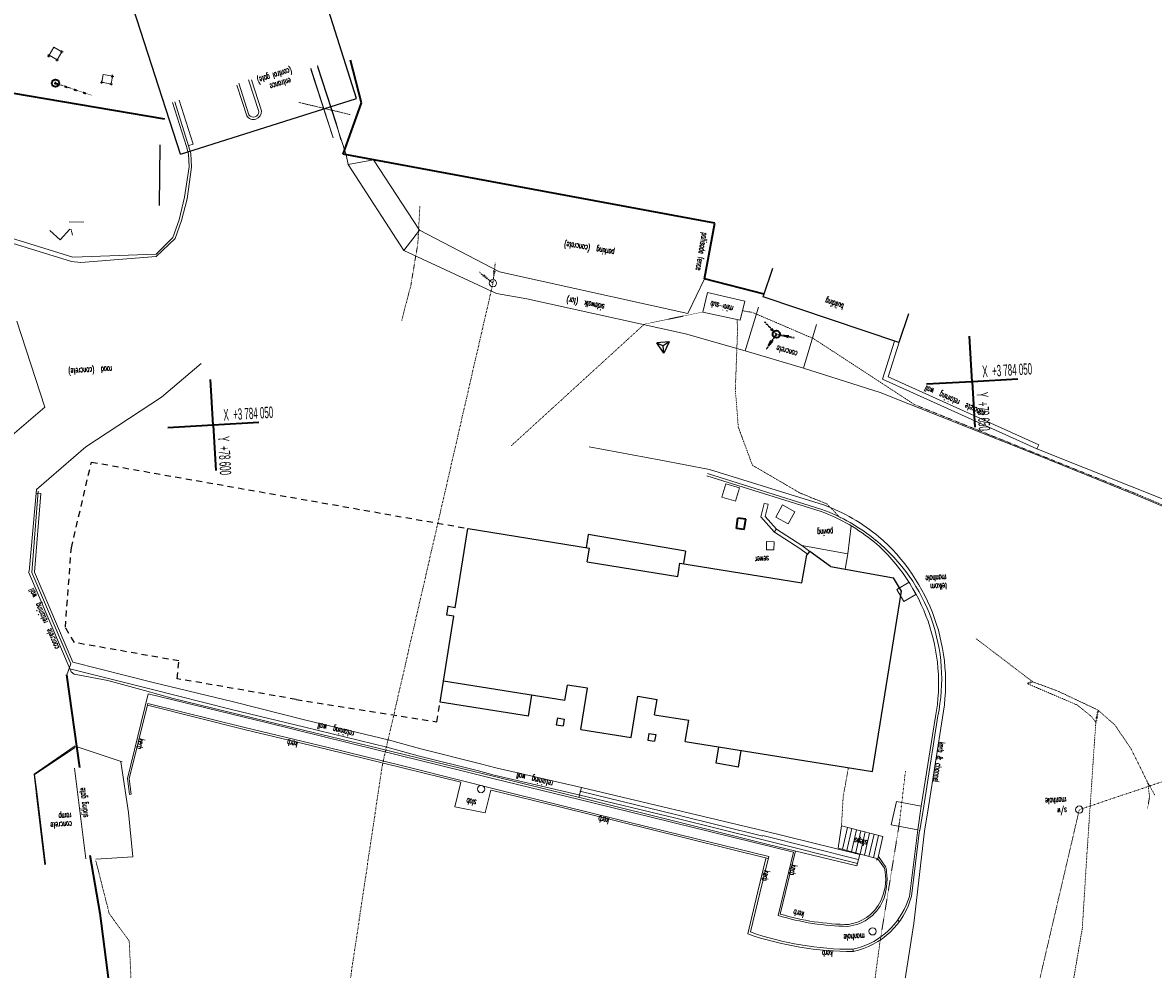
# Model space of a CAD drawing. Header units: millimetres. Extents: x -738537 to 1850049, y -250217 to 604013.
# Tile 76 of 204: x -568329 to -493948, y 34784 to 97076. Entities that reach past the tile are written whole.
import ezdxf

# ---------------------------------------------------------------- set-up
doc = ezdxf.new("R2010")
doc.units = ezdxf.units.MM
doc.header["$MEASUREMENT"] = 0
for name, pattern in [('DOT', [0.25, 0, -0.25]), ('Double Dashed', [285, 130, -60, 35, -60]), ('Long Dashed', [700, 400, -300]), ('small dashed', [180, 100, -80])]:
    doc.linetypes.add(name, pattern=pattern)
for name, color, linetype, lineweight in [('BENCH MARK_Pen_No__2', 1, 'Continuous', 25), ('BUILDING_Pen_No__15', 7, 'Continuous', 20), ('BUILDING_Pen_No__2', 1, 'Continuous', 25), ('ELECTRICAL LINE_Pen_No__1', 214, 'Continuous', 35), ('ELECTRICAL LINE_Pen_No__15', 7, 'Continuous', 20), ('GRID_Pen_No__1', 214, 'Continuous', 35), ('GRID_Pen_No__3', 30, 'Continuous', 15), ('GRID_Pen_No__6', 7, 'Continuous', 5), ('NORTH_Pen_No__3', 30, 'Continuous', 15), ('PALLISADE FENCE_Pen_No__1', 214, 'Continuous', 35), ('ROAD_Pen_No__8', 255, 'Continuous', 0), ('SEWER LINE_Pen_No__1', 214, 'Continuous', 35), ('SEWER LINE_Pen_No__15', 7, 'Continuous', 20), ('SPLITPOLE FENCE_Pen_No__2', 1, 'Continuous', 25), ('STORMWATER LINE_Pen_No__16', 8, 'Continuous', 20), ('STORMWATER LINE_Pen_No__3', 30, 'Continuous', 15), ('Text_Pen_No__15', 7, 'Continuous', 20), ('Text_Pen_No__16', 8, 'Continuous', 20), ('TOPO_Pen_No__1', 214, 'Continuous', 35), ('TOPO_Pen_No__15', 7, 'Continuous', 20), ('TOPO_Pen_No__16', 8, 'Continuous', 20), ('TOPO_Pen_No__2', 1, 'Continuous', 25), ('UNKNOWN LINE_Pen_No__5', 4, 'Continuous', 5)]:
    doc.layers.add(name, color=color, linetype=linetype, lineweight=lineweight)
for name, color, linetype, lineweight, true_color in [('BUILDING_Pen_No__11', 7, 'Continuous', 20, 0x009401), ('ELECTRICAL LINE_Pen_No__33', 7, 'Continuous', 0, 0xffaffa), ('ROAD_Pen_No__7', 7, 'Continuous', 5, 0x9f07ff), ('TELKOM LINE_Pen_No__30', 7, 'Continuous', 13, 0x21e600), ('TELKOM LINE_Pen_No__7', 7, 'Continuous', 5, 0x9f07ff), ('TOPO_Pen_No__11', 7, 'Continuous', 20, 0x009401), ('TOPO_Pen_No__33', 7, 'Continuous', 0, 0xffaffa), ('TOPO_Pen_No__7', 7, 'Continuous', 5, 0x9f07ff)]:
    doc.layers.add(name, color=color, linetype=linetype, lineweight=lineweight, true_color=true_color)
doc.styles.add('GENERATED_STYLE_2', font='arial.ttf')
doc.styles.add('GENERATED_STYLE_8', font='txt.shx')

msp = doc.modelspace()

# ---------------------------------------------------------------- linework, layer by layer
at = {"layer": 'BENCH MARK_Pen_No__2', "color": 1, "linetype": 'Continuous', "lineweight": 25}
for p, q in [((-526160.7, 75329.8), (-526610.9, 76015.6)), ((-525791.8, 76062.4), (-526610.8, 76015.5)), ((-525791.8, 76062.4), (-526160.7, 75329.8))]:
    msp.add_line(p, q, dxfattribs=at)
at = {"layer": 'BUILDING_Pen_No__11', "color": 94, "linetype": 'Continuous', "lineweight": 20, "true_color": 0x009401}
msp.add_line((-519611.6, 79033.4), (-519551.4, 79207.1), dxfattribs=at)
at = {"layer": 'BUILDING_Pen_No__15', "color": 7, "linetype": 'Continuous', "lineweight": 20}
for p, q in [((-547895.9, 89505), (-549364.9, 93998.4)), ((-547696.5, 90397.8), (-548923.6, 94163.9)), ((-547392.1, 89453.7), (-547696.5, 90397.8)), ((-547039.7, 88372.1), (-546923.9, 87747.7)), ((-524720.8, 76597.6), (-535169.6, 78904.6)), ((-519924.3, 78362.3), (-520791.1, 75490.2)), ((-516969, 74336.6), (-516102.2, 77208.7)), ((-520791.1, 75490.2), (-524720.8, 76597.6)), ((-516969, 74336.6), (-520791.1, 75490.2)), ((-511929.1, 72731.9), (-516969, 74336.6)), ((-501721, 68678.3), (-511929.1, 72731.9)), ((-510023.1, 60250.4), (-510829.8, 59787.6)), ((-509567, 59455.1), (-510023.1, 60250.4)), ((-510373.7, 58992.4), (-510829.8, 59787.6)), ((-510371.6, 58988.4), (-509567, 59455.1)), ((-514465.4, 44230.5), (-514682.1, 42765.7)), ((-511740.7, 43525), (-514465.4, 44230.5)), ((-512077.2, 42053.3), (-511740.7, 43525)), ((-514682.1, 42765.7), (-512077.2, 42053.3))]:
    msp.add_line(p, q, dxfattribs=at)
at = {"layer": 'BUILDING_Pen_No__2', "color": 1, "linetype": 'Continuous', "lineweight": 25}
for p, q in [((-546360.8, 92086.9), (-550694.9, 105691.6)), ((-557950.8, 88429), (-562300.3, 101952.6)), ((-557950.8, 88429), (-546360.8, 92086.9)), ((-559308.1, 89042.4), (-559339.7, 85044.1)), ((-519611.6, 79033.4), (-518973.5, 80928.8)), ((-510685.4, 76028.3), (-519611.6, 79033.4)), ((-510047.3, 77923.8), (-510683.3, 76028.4)), ((-539878.8, 58579.7), (-539045.1, 63793.4)), ((-539022.6, 63789.8), (-531050.4, 62491.6)), ((-531116.9, 63390.7), (-531255.4, 62525)), ((-524724.4, 62304), (-531116.9, 63390.7)), ((-531192.4, 61602.9), (-531050.3, 62491.6)), ((-524724.4, 62304), (-524855.8, 61482.9)), ((-517082.8, 60217.1), (-516733.1, 62054.1)), ((-516560.9, 62274), (-516733.1, 62054.1)), ((-515180.8, 61287.5), (-516552.2, 62285.1)), ((-531192.4, 61602.9), (-525230.9, 60632.1)), ((-525230.9, 60632.1), (-525088.8, 61520.8)), ((-525088.8, 61520.8), (-517082.8, 60217.1)), ((-515180.8, 61287.5), (-511052.1, 60552.1)), ((-510520.3, 59661), (-511052.1, 60552.1)), ((-512426.1, 47802.8), (-510520.3, 59661)), ((-540871.5, 52371.8), (-539967.2, 58026.7)), ((-540421.5, 58099.4), (-540333, 58652.3)), ((-539967.2, 58026.7), (-540421.5, 58099.4)), ((-540333, 58652.3), (-540382.9, 58649.5)), ((-539878.8, 58579.7), (-540333, 58652.3)), ((-532652.1, 52475.2), (-540650.4, 53754.2)), ((-535045.5, 51440.2), (-534824.5, 52822.6)), ((-532652.1, 52475.2), (-532489.4, 53492.3)), ((-531166.2, 53280.7), (-532489.4, 53492.3)), ((-531600.5, 50565.2), (-531166.2, 53280.7)), ((-535045.5, 51440.2), (-540871.5, 52371.8)), ((-528302.4, 50037.8), (-527868.1, 52753.3)), ((-527868.1, 52753.3), (-526594.3, 52549.6)), ((-526757, 51532.5), (-526594.3, 52549.6)), ((-533154.8, 51324.2), (-533225.8, 50879.8)), ((-533154.8, 51324.2), (-532710.4, 51253.1)), ((-526757, 51532.5), (-524515.4, 51174.1)), ((-533225.8, 50879.8), (-532781.5, 50808.8)), ((-532710.4, 51253.1), (-532781.5, 50808.8)), ((-524738.1, 49781.6), (-524513.9, 51183.7)), ((-531600.5, 50565.2), (-528302.4, 50037.8)), ((-527126.8, 50306.8), (-527197.9, 49862.5)), ((-527197.9, 49862.5), (-526753.5, 49791.4)), ((-527126.8, 50306.8), (-526682.5, 50235.8)), ((-526682.5, 50235.8), (-526753.5, 49791.4)), ((-524738.1, 49781.6), (-512426.1, 47802.8)), ((-522704, 48346.7), (-522532.5, 49418.9)), ((-521247.5, 48099.4), (-521073.8, 49185.7)), ((-521247.5, 48099.4), (-522704, 48346.7))]:
    msp.add_line(p, q, dxfattribs=at)
at = {"layer": 'ELECTRICAL LINE_Pen_No__1', "color": 18, "linetype": 'DOT', "lineweight": 18, "true_color": 0x000000}
for p, q in [((-550172.3, 91828.8), (-546760.7, 91022.3)), ((-550172.3, 91828.8), (-546760.7, 91022.3)), ((-521447.1, 72948.6), (-521300.4, 76863.4)), ((-517194.5, 66127.4), (-520330.3, 67959.3)), ((-515419.4, 65406.6), (-517194.5, 66127.4)), ((-514529.1, 64479.9), (-515419.4, 65406.6)), ((-505624.9, 56555.5), (-501886, 53704.4)), ((-505624.9, 56555.5), (-501886, 53704.4)), ((-498964.1, 52178.8), (-502239.7, 53584)), ((-498964.1, 52178.8), (-502239.7, 53584)), ((-500238.6, 53097.5), (-501886, 53704.4)), ((-500238.6, 53097.5), (-501886, 53704.4)), ((-497592.9, 51846.6), (-500238.6, 53097.5)), ((-497592.9, 51846.6), (-500238.6, 53097.5)), ((-498008.7, 51412.1), (-498964.1, 52178.8)), ((-498008.7, 51412.1), (-498964.1, 52178.8)), ((-497736.3, 51027.1), (-498008.7, 51412.1)), ((-497736.3, 51027.1), (-498008.7, 51412.1)), ((-496485.2, 50868.3), (-497592.9, 51846.6)), ((-496485.2, 50868.3), (-497592.9, 51846.6)), ((-498305.4, 42590.8), (-497736.3, 51027.1)), ((-498305.4, 42590.8), (-497736.3, 51027.1)), ((-495424.2, 49306.3), (-496485.2, 50868.3)), ((-495424.2, 49306.3), (-496485.2, 50868.3)), ((-494314.5, 47066), (-495424.2, 49306.3)), ((-494314.5, 47066), (-495424.2, 49306.3)), ((-510643.9, 44489.2), (-510259.1, 47829.6)), ((-510643.9, 44489.2), (-510259.1, 47829.6)), ((-493846, 46231.4), (-494314.5, 47066)), ((-494202, 46151), (-494314.5, 47066)), ((-493846, 46231.4), (-494314.5, 47066)), ((-494202, 46151), (-494314.5, 47066)), ((-494336, 45342), (-494202, 46151)), ((-494336, 45342), (-494202, 46151)), ((-511927.3, 36633.1), (-510643.9, 44489.2)), ((-511927.3, 36633.1), (-510643.9, 44489.2)), ((-498305.4, 42590.8), (-498624.2, 37484.3)), ((-498305.4, 42590.8), (-498624.2, 37484.3)), ((-498624.2, 37484.3), (-499614.8, 31688.2)), ((-498624.2, 37484.3), (-499614.8, 31688.2)), ((-513265.6, 26760.5), (-511927.3, 36633.1)), ((-513265.6, 26760.5), (-511927.3, 36633.1))]:
    msp.add_line(p, q, dxfattribs=at)
at = {"layer": 'ELECTRICAL LINE_Pen_No__33', "color": 211, "linetype": 'Continuous', "lineweight": 0, "true_color": 0xffaffa}
for p, q in [((-523591, 78034.5), (-523283.6, 79314.1)), ((-523591, 78034.5), (-523283.6, 79314.1)), ((-523283.6, 79314.1), (-520817, 78744.1)), ((-523283.6, 79314.1), (-520817, 78744.1)), ((-520817, 78744.1), (-521126.2, 77494.4)), ((-520817, 78744.1), (-521126.2, 77494.4)), ((-521126.2, 77494.4), (-523591, 78034.5)), ((-521126.2, 77494.4), (-523591, 78034.5))]:
    msp.add_line(p, q, dxfattribs=at)
at = {"layer": 'ELECTRICAL LINE_Pen_No__33', "color": 211, "linetype": 'DOT', "lineweight": 0, "true_color": 0xffaffa}
for p, q in [((-520303.8, 78002.2), (-520971.1, 78121)), ((-520303.8, 78002.2), (-520971.1, 78121)), ((-527431.6, 77233.8), (-523591, 78034.5)), ((-527431.6, 77233.8), (-523591, 78034.5)), ((-516372.2, 76314), (-520303.8, 78002.2)), ((-516372.2, 76314), (-520303.8, 78002.2)), ((-527431.6, 77233.8), (-536188.8, 69230.6)), ((-527431.6, 77233.8), (-536188.8, 69230.6)), ((-521447.1, 72948.6), (-521300.4, 76863.4)), ((-509639.7, 71931.3), (-516351, 76315.2)), ((-509639.7, 71931.3), (-516351, 76315.2)), ((-521255.5, 70475.5), (-521447.1, 72948.6)), ((-521255.5, 70475.5), (-521447.1, 72948.6)), ((-509639.7, 71931.3), (-495132.8, 66097.3)), ((-509639.7, 71931.3), (-495132.8, 66097.3)), ((-520324.3, 67959.6), (-521255.5, 70475.5)), ((-520324.3, 67959.6), (-521255.5, 70475.5)), ((-517194.5, 66127.4), (-520330.3, 67959.3)), ((-515419.4, 65406.6), (-517194.5, 66127.4)), ((-514529.1, 64479.9), (-515419.4, 65406.6))]:
    msp.add_line(p, q, dxfattribs=at)
at = {"layer": 'GRID_Pen_No__1', "color": 214, "linetype": 'Continuous', "lineweight": 35}
for p, q in [((-505870.2, 73449.1), (-506041.6, 76444.2)), ((-505870.2, 73449.1), (-506041.6, 76444.2)), ((-555788.6, 70593.3), (-555959.9, 73588.4)), ((-555788.6, 70593.3), (-555959.9, 73588.4)), ((-505870.2, 73449.1), (-508865.3, 73277.8)), ((-505870.2, 73449.1), (-508865.3, 73277.8)), ((-502875.1, 73620.5), (-505870.2, 73449.1)), ((-502875.1, 73620.5), (-505870.2, 73449.1)), ((-505870.2, 73449.1), (-505698.9, 70454)), ((-505870.2, 73449.1), (-505698.9, 70454)), ((-552793.5, 70764.7), (-555788.6, 70593.3)), ((-552793.5, 70764.7), (-555788.6, 70593.3)), ((-555788.6, 70593.3), (-558783.7, 70422)), ((-555788.6, 70593.3), (-558783.7, 70422)), ((-555788.6, 70593.3), (-555617.2, 67598.2)), ((-555788.6, 70593.3), (-555617.2, 67598.2))]:
    msp.add_line(p, q, dxfattribs=at)
at = {"layer": 'GRID_Pen_No__3', "color": 30, "linetype": 'Continuous', "lineweight": 15}
msp.add_line((-564172.5, 42057.9), (-564924.5, 48024.7), dxfattribs=at)
at = {"layer": 'NORTH_Pen_No__3', "color": 30, "linetype": 'Continuous', "lineweight": 15}
for centre in [(-538172.3, 46650.4), (-512415.4, 37286.2)]:
    msp.add_circle(centre, 239.4, dxfattribs=at)
at = {"layer": 'PALLISADE FENCE_Pen_No__1', "color": 18, "linetype": 'Continuous', "lineweight": 35, "true_color": 0x000000}
for p, q in [((-546034.2, 91805.1), (-546770.8, 94616)), ((-569066.2, 92460.7), (-559004.7, 90742.5)), ((-547252.8, 88420), (-546034.2, 91805.1)), ((-522804.1, 83889), (-547252.8, 88420)), ((-523475.9, 80224.6), (-522804.1, 83889)), ((-519551.4, 79207.1), (-523475.9, 80224.6)), ((-564556.8, 48075.8), (-565426.1, 54166.1)), ((-563915.5, 42293), (-563256.9, 38484.4)), ((-563256.9, 38484.4), (-562564.2, 33205.3))]:
    msp.add_line(p, q, dxfattribs=at)
at = {"layer": 'ROAD_Pen_No__7', "color": 18, "linetype": 'Continuous', "lineweight": 5, "true_color": 0x000000}
for p, q in [((-547895.9, 89505), (-549369.9, 94085.2)), ((-547701.5, 90484.7), (-548928.6, 94250.7)), ((-553440.9, 91010.8), (-554110.5, 93085.9)), ((-552781.7, 91218.7), (-553462.4, 93313.3)), ((-552624.3, 91267.8), (-553282.2, 93313.6)), ((-553587.8, 90952.3), (-554243.4, 92958.1)), ((-557558.3, 88922.2), (-558465, 91815.1)), ((-557410.3, 88960.7), (-558317, 91853.6)), ((-558023.8, 91980.6), (-557120.2, 89070.8)), ((-547387.1, 89366.9), (-547701.5, 90484.7)), ((-547392.1, 89453.7), (-547039.7, 88372.1)), ((-557558.3, 88922.2), (-557410, 88429.8)), ((-557261.4, 88458.4), (-557410.3, 88960.7)), ((-557120.2, 89070.8), (-557404.9, 88982.1)), ((-557371.4, 87580.7), (-557410, 88429.8)), ((-557210, 87559.9), (-557261.4, 88458.4)), ((-546923.9, 87747.7), (-547039.7, 88372.1)), ((-545248.1, 88043.8), (-546923.9, 87747.7)), ((-542219.6, 83429.3), (-545248.3, 88048.5)), ((-557678.2, 85589.9), (-557371.4, 87580.7)), ((-557210, 87559.9), (-557511.2, 85472.3)), ((-546923.9, 87747.7), (-543244.7, 82088.6)), ((-557678.2, 85589.9), (-558023.5, 84097.7)), ((-557511.2, 85472.3), (-557870.9, 84056.4)), ((-558438.2, 82942.2), (-558023.5, 84097.7)), ((-557870.9, 84056.4), (-558304.4, 82879.7)), ((-543244.7, 82088.6), (-542219.6, 83429.3)), ((-536963.7, 80675), (-542219.6, 83429.3)), ((-565118.1, 81348), (-569591.5, 82734.8)), ((-569419.2, 82995.1), (-565035.4, 81653.3)), ((-558438.2, 82942.2), (-559546.9, 81837)), ((-558304.4, 82879.7), (-559538.9, 81697.3)), ((-559546.9, 81837), (-565035.4, 81653.3)), ((-537153.3, 79261.9), (-543244.7, 82088.6)), ((-564504.5, 81303), (-565118.1, 81348)), ((-559538.9, 81697.3), (-564504.5, 81303)), ((-536963.7, 80675), (-524577.7, 77948)), ((-524577.7, 77948), (-523475.9, 80224.6)), ((-535169.6, 78904.6), (-537153.3, 79261.9)), ((-566874.6, 71782.1), (-568719.9, 77425.9)), ((-556591.8, 74654.1), (-559199.7, 72441.5)), ((-559199.7, 72441.5), (-564170.5, 69162.3)), ((-571018.4, 68229.6), (-566874.6, 71782.1)), ((-526348.5, 68281), (-531068.9, 69174.6)), ((-564170.5, 69162.3), (-567425.3, 66351.8)), ((-495127.8, 66010.5), (-501721, 68678.3)), ((-501610.6, 69025.2), (-487106.1, 63234.1)), ((-523138.5, 67673.4), (-526348.5, 68281)), ((-523324.8, 67252.1), (-515798.6, 64908.1)), ((-515756.7, 65050.7), (-523283.4, 67404.7)), ((-523138.5, 67673.4), (-515653.4, 65347.1)), ((-567907.9, 60955.4), (-567425.3, 66351.8)), ((-567310.2, 66253.7), (-567723.8, 60896.8)), ((-567546.1, 60918.2), (-567129.8, 66088.2)), ((-567129.8, 66088.2), (-567446.4, 66116.5)), ((-487439.9, 62764.3), (-495127.8, 66010.5)), ((-565136.8, 54362.9), (-567937.3, 60943.7)), ((-567723.8, 60896.8), (-565163.3, 54883.8)), ((-565025.8, 54995.8), (-567546.1, 60918.2)), ((-565223.4, 54566.4), (-559954.1, 53237.1)), ((-564927.5, 54204.6), (-565136.8, 54362.9)), ((-565025.8, 54995.8), (-559829.5, 53684.9)), ((-562730.7, 53799.4), (-564927.5, 54204.6)), ((-560308.4, 53126.7), (-562730.7, 53799.4)), ((-554466.1, 52379.1), (-559829.5, 53684.9)), ((-561435.8, 47337.5), (-560065.9, 52909.7)), ((-558435.4, 52602.8), (-560308.4, 53126.7)), ((-560065.9, 52909.7), (-552315.5, 51029.8)), ((-559954.1, 53237.1), (-554587.9, 51881.4)), ((-561308.9, 47330.1), (-560090.1, 52287.8)), ((-553749.2, 50577.8), (-560120.3, 52166.5)), ((-553718.9, 50699.1), (-560090.1, 52287.8)), ((-552300.1, 51110.8), (-558435.4, 52602.8)), ((-554466.1, 52379.1), (-549709.8, 51178.8)), ((-549764, 50725), (-554587.9, 51881.4)), ((-509221.2, 45532.1), (-508275.7, 51415.7)), ((-508128.2, 51464.2), (-509050.9, 45531.9)), ((-508737.4, 45479.7), (-507821.9, 51361.6)), ((-548315.7, 49395.6), (-553718.9, 50699.1)), ((-552315.5, 51029.8), (-544940, 49218.1)), ((-544936.3, 49328.5), (-552300.1, 51110.8)), ((-544379.5, 49400.4), (-549764, 50725)), ((-549709.8, 51178.8), (-544276.6, 49877)), ((-548345, 49274), (-553748.3, 50577.6)), ((-542140, 49298.1), (-544276.6, 49877)), ((-543255.7, 48022.8), (-548345.5, 49274.2)), ((-543225.9, 48144.2), (-548315.7, 49395.6)), ((-544940, 49218.1), (-539422.9, 47850.9)), ((-539380.4, 47983.6), (-544936.3, 49328.5)), ((-542303.4, 48828), (-544379.5, 49400.4)), ((-538217.2, 48310.6), (-542140, 49298.1)), ((-542303.4, 48828), (-538351.3, 47852.2)), ((-539506.8, 47095.5), (-543255.9, 48022.9)), ((-539476.8, 47216.8), (-543225.9, 48144.2)), ((-539422.9, 47850.9), (-537400.8, 47345.6)), ((-539380.4, 47983.6), (-537369.4, 47497.7)), ((-538351.3, 47852.2), (-537302.9, 47561.6)), ((-537210, 48037.6), (-538217.2, 48310.6)), ((-531567.7, 46757.8), (-537210, 48037.6)), ((-561180.2, 46305.7), (-561308.9, 47330.1)), ((-537484, 46699.8), (-539476.8, 47216.8)), ((-537400.8, 47345.6), (-530909.8, 45763.8)), ((-537369.4, 47497.7), (-530876.7, 45885.9)), ((-537302.9, 47561.6), (-531730.5, 46277.7)), ((-561304.2, 46290.1), (-561180.2, 46305.7)), ((-532840.7, 45433.4), (-537513.8, 46578.4)), ((-532811, 45554.8), (-537484, 46699.8)), ((-525352.3, 44739.5), (-531730.5, 46277.7)), ((-525304.9, 44962.6), (-531683.8, 46510.8)), ((-519574.8, 43898.1), (-531567.7, 46757.8)), ((-527069.9, 44000.8), (-532841.1, 45433.5)), ((-527039.7, 44122.1), (-532811, 45554.8)), ((-517625.9, 42497.4), (-530909.8, 45763.8)), ((-525156.6, 44470.3), (-530876.7, 45885.9)), ((-509451.6, 43956.4), (-509221.2, 45532.1)), ((-509309.5, 43924.5), (-509050.9, 45531.9)), ((-508737.4, 45479.7), (-508996.6, 43882.3)), ((-525352.3, 44739.5), (-519693.1, 43340.5)), ((-525304.9, 44962.6), (-519645.2, 43553.5)), ((-519277.4, 42082.7), (-527069.6, 44000.7)), ((-519247.5, 42204.1), (-527039.7, 44122.1)), ((-519374.8, 43028.1), (-525156.6, 44470.3)), ((-513265.2, 42335.9), (-519574.8, 43898.1)), ((-514394.2, 42687), (-514065, 44126.8)), ((-514104.6, 42607.8), (-513774.5, 44051.6)), ((-513815, 42528.6), (-513483.9, 43976.3)), ((-513539.4, 42387.7), (-513193.4, 43901.1)), ((-509992.4, 39578.4), (-509451.6, 43956.4)), ((-509858.3, 39603.5), (-509322.6, 43940.5)), ((-519693.1, 43340.5), (-513421.8, 41746)), ((-513357.4, 42020.2), (-519646.9, 43583.5)), ((-513235.7, 42370.2), (-512902.8, 43825.9)), ((-512946.1, 42291), (-512612.3, 43750.7)), ((-512656.4, 42211.8), (-512321.7, 43675.4)), ((-512366.8, 42132.5), (-512031.2, 43600.2)), ((-508996.6, 43882.3), (-509701, 37812.1)), ((-513443.8, 41604.6), (-519374.8, 43028.1)), ((-518625.4, 38333.3), (-517625.9, 42497.4)), ((-518496.2, 38424.6), (-517499.3, 42578)), ((-519993, 39827.6), (-519440.9, 42082.8)), ((-519840.9, 39796.2), (-519247.5, 42204.1)), ((-513443.8, 41604.6), (-513265.2, 42335.9)), ((-512077.2, 42053.3), (-512154.2, 41979.2)), ((-512077.2, 42053.3), (-511641.8, 41447.2)), ((-512040, 42215.9), (-511540.3, 41520.1)), ((-519993, 39827.6), (-520629.2, 37116.8)), ((-520456.3, 37246.9), (-519840.9, 39796.2)), ((-510220, 39004.4), (-509992.4, 39578.4)), ((-510657.5, 37897.6), (-510765.3, 38031.7)), ((-510340, 33749), (-509701, 37812.1)), ((-513681.9, 35961.7), (-513720.4, 36109.8))]:
    msp.add_line(p, q, dxfattribs=at)
for centre, radius, start, end in [((-553141.9, 91219.6), 519.9, 210.949245, 5.316482), ((-553147, 91227.7), 365.4, 216.434436, 358.588623), ((-520077.9, 53417.3), 12261.8, 50.617491, 69.573984), ((-520077.9, 53417.3), 12411.8, 50.617491, 69.573984), ((-520077.9, 53417.3), 12726.8, 50.617491, 69.573984), ((-520349.2, 53641.3), 12733.1, 349.686411, 49.139295), ((-520390.3, 53615), 12312.6, 349.710678, 48.909785), ((-519621.1, 53900.1), 11748.1, 348.033593, 50.919384), ((-514840, 40710.4), 3282, 337.887945, 12.973711), ((-515486.9, 40730.3), 4021.7, 342.081823, 10.504561), ((-514351.8, 40455.9), 2858.6, 276.124853, 340.314975), ((-514396, 40504), 2793, 278.002396, 338.382267), ((-514728.7, 40892.9), 5038.2, 281.904249, 345.170994), ((-514728.7, 40892.9), 4888.2, 281.904249, 337.274249), ((-513835.2, 53884.6), 16272.4, 252.879744, 269.254755), ((-513835.2, 53884.6), 16147.4, 253.222325, 269.499749), ((-513798, 56168.9), 20059.3, 250.614034, 270.221839), ((-513721.1, 57195.7), 21233.9, 251.014527, 270.106194)]:
    msp.add_arc(centre, radius, start, end, dxfattribs=at)
at = {"layer": 'ROAD_Pen_No__8', "color": 255, "linetype": 'Continuous', "lineweight": 0}
msp.add_line((-561304.2, 46290.1), (-561435.8, 47337.5), dxfattribs=at)
at = {"layer": 'SEWER LINE_Pen_No__1', "color": 214, "linetype": 'DOT', "lineweight": 35}
for p, q in [((-566166.5, 93090.3), (-563783.9, 92296)), ((-518749.4, 76568.6), (-519510.1, 77375)), ((-518749.4, 76568.6), (-519510.1, 77375)), ((-518749.4, 76568.6), (-519396.2, 75603.4)), ((-518749.4, 76568.6), (-519396.2, 75603.4)), ((-518749.4, 76568.6), (-517572.5, 76350.9)), ((-518749.4, 76568.6), (-517572.5, 76350.9))]:
    msp.add_line(p, q, dxfattribs=at)
at = {"layer": 'SEWER LINE_Pen_No__1', "color": 214, "linetype": 'Continuous', "lineweight": 35}
for p, q in [((-518969.3, 76801.7), (-519111.2, 76908.4)), ((-518969.3, 76801.7), (-519111.2, 76908.4)), ((-519067.5, 76949.5), (-518969.3, 76801.7)), ((-519067.5, 76949.5), (-518969.3, 76801.7)), ((-519240.6, 75835.6), (-519095.6, 76159.7)), ((-519240.6, 75835.6), (-519095.6, 76159.7)), ((-518995.9, 76092.9), (-519240.6, 75835.6)), ((-518995.9, 76092.9), (-519240.6, 75835.6)), ((-517956, 76360.8), (-518289.2, 76483.5)), ((-518289.2, 76483.5), (-517934.2, 76478.8)), ((-517956, 76360.8), (-518289.2, 76483.5)), ((-518289.2, 76483.5), (-517934.2, 76478.8)), ((-521373.3, 63792.7), (-521272.4, 64479.6)), ((-521373.3, 63792.7), (-521272.4, 64479.6)), ((-520757.9, 64404), (-521272.8, 64474.7)), ((-520757.9, 64404), (-521272.8, 64474.7)), ((-520858.8, 63717.1), (-520757.9, 64404)), ((-520858.8, 63717.1), (-520757.9, 64404)), ((-520858.8, 63717.1), (-521373.3, 63792.7)), ((-520858.8, 63717.1), (-521373.3, 63792.7))]:
    msp.add_line(p, q, dxfattribs=at)
for centre in [(-566166.5, 93090.3), (-518749.4, 76568.6), (-518749.4, 76568.6)]:
    msp.add_circle(centre, 239.4, dxfattribs=at)
at = {"layer": 'SEWER LINE_Pen_No__15', "color": 7, "linetype": 'Continuous', "lineweight": 20}
msp.add_line((-519039.4, 76034.2), (-519049.3, 76207.8), dxfattribs=at)
msp.add_line((-519039.4, 76034.2), (-519049.3, 76207.8), dxfattribs=at)
at = {"layer": 'SPLITPOLE FENCE_Pen_No__2', "color": 1, "linetype": 'Continuous', "lineweight": 25}
for p, q in [((-565739, 95073), (-565748.9, 95246.6)), ((-566697.4, 94877.9), (-566523.7, 94887.9)), ((-566605.6, 94796.1), (-566615.5, 94969.7)), ((-566146.3, 94612), (-565972.7, 94621.9)), ((-566054.5, 94530.1), (-566064.4, 94703.7)), ((-565830.8, 95154.9), (-565657.2, 95164.8)), ((-566253.3, 93085.4), (-566079.6, 93095.3)), ((-566161.5, 93003.5), (-566171.4, 93177.1)), ((-563209.7, 93145.3), (-563036.1, 93155.2)), ((-563117.9, 93063.4), (-563127.9, 93237.1)), ((-562583.2, 93031.9), (-562409.6, 93041.8)), ((-562507.1, 93540.1), (-562333.5, 93550)), ((-562491.4, 92950), (-562501.4, 93123.7)), ((-562415.3, 93458.2), (-562425.3, 93631.8)), ((-526610.8, 76015.5), (-526187.8, 75802.5)), ((-525791.8, 76062.4), (-526187.8, 75802.5)), ((-526160.7, 75329.8), (-526187.8, 75802.5))]:
    msp.add_line(p, q, dxfattribs=at)
at = {"layer": 'STORMWATER LINE_Pen_No__16', "color": 8, "linetype": 'Double Dashed', "lineweight": 20}
for q in [(-537391.8, 79929.3), (-537391.8, 79929.3), (-556920.4, -33811.7), (-556920.4, -33811.7)]:
    msp.add_line((-544664.4, 48252.2), q, dxfattribs=at)
at = {"layer": 'STORMWATER LINE_Pen_No__16', "color": 8, "linetype": 'Continuous', "lineweight": 20}
msp.add_circle((-537391.8, 79929.3), 239.4, dxfattribs=at)
at = {"layer": 'STORMWATER LINE_Pen_No__3', "color": 30, "linetype": 'Continuous', "lineweight": 15}
for p, q in [((-566588.6, 94924.4), (-566273.1, 95467.3)), ((-566273.1, 95467.3), (-565744, 95159.8)), ((-566059.5, 94616.9), (-566588.6, 94924.4)), ((-566059.5, 94616.9), (-565744, 95159.8)), ((-563122.9, 93150.3), (-563031.4, 93656)), ((-563122.9, 93150.3), (-562496.4, 93036.9)), ((-563031.4, 93656), (-562404.9, 93542.6)), ((-562496.4, 93036.9), (-562420.3, 93545))]:
    msp.add_line(p, q, dxfattribs=at)
at = {"layer": 'STORMWATER LINE_Pen_No__3', "color": 30, "linetype": 'DOT', "lineweight": 15}
for q in [(-486162.8, 49545.7), (-486162.8, 49545.7), (-505469.1, 16793.7), (-505469.1, 16793.7)]:
    msp.add_line((-498820.7, 45295.8), q, dxfattribs=at)
at = {"layer": 'STORMWATER LINE_Pen_No__3', "color": 30, "linetype": 'Continuous', "lineweight": 15}
msp.add_circle((-498820.7, 45295.8), 239.4, dxfattribs=at)
msp.add_circle((-498820.7, 45295.8), 239.4, dxfattribs=at)
at = {"layer": 'TELKOM LINE_Pen_No__30', "color": 82, "linetype": 'small dashed', "lineweight": 13, "true_color": 0x21e600}
msp.add_line((-565037.2, 83085.5), (-565149.9, 83479.7), dxfattribs=at)
at = {"layer": 'TELKOM LINE_Pen_No__7', "color": 190, "linetype": 'DOT', "lineweight": 5, "true_color": 0x9f07ff}
msp.add_line((-565037.2, 83085.5), (-565149.9, 83479.7), dxfattribs=at)
at = {"layer": 'TELKOM LINE_Pen_No__7', "color": 190, "linetype": 'Continuous', "lineweight": 5, "true_color": 0x9f07ff}
for p, q in [((-518347.6, 65343.2), (-518772.3, 64537.7)), ((-518347.6, 65343.2), (-518772.3, 64537.7)), ((-517530.9, 64899.1), (-518347.6, 65343.2)), ((-517530.9, 64899.1), (-518347.6, 65343.2)), ((-517530.9, 64899.1), (-517965.6, 64099.7)), ((-517530.9, 64899.1), (-517965.6, 64099.7)), ((-517965.6, 64099.7), (-518782.3, 64543.8)), ((-517965.6, 64099.7), (-518782.3, 64543.8))]:
    msp.add_line(p, q, dxfattribs=at)
at = {"layer": 'Text_Pen_No__16', "color": 8, "linetype": 'Double Dashed', "lineweight": 20}
for p, q in [((-537757.2, 80225.2), (-538066.9, 80398.8)), ((-537991.4, 80492.1), (-537757.2, 80225.2)), ((-537336, 80411.8), (-537355.5, 80766.4)), ((-537236.2, 80752.6), (-537336, 80411.8))]:
    msp.add_line(p, q, dxfattribs=at)
at = {"layer": 'TOPO_Pen_No__1', "color": 214, "linetype": 'DOT', "lineweight": 35}
for p, q in [((-501886, 53704.4), (-502239.7, 53584)), ((-497592.9, 51846.6), (-497736.3, 51027.1))]:
    msp.add_line(p, q, dxfattribs=at)
at = {"layer": 'TOPO_Pen_No__11', "color": 94, "linetype": 'Continuous', "lineweight": 20, "true_color": 0x009401}
msp.add_line((-565163.3, 54883.8), (-565426.1, 54166.1), dxfattribs=at)
at = {"layer": 'TOPO_Pen_No__15', "color": 7, "linetype": 'Continuous', "lineweight": 20}
for p, q in [((-566537, 83390.3), (-565851, 82778.5)), ((-565851, 82778.5), (-565229.7, 83475.1)), ((-565267.7, 83963.8), (-564305.3, 83948.7)), ((-510967.9, 76123.4), (-511769.2, 73612.5)), ((-510673.3, 76059.9), (-511402.4, 73774.9)), ((-511402.1, 73775.9), (-501487.1, 69298.6)), ((-511769.2, 73612.5), (-501610.6, 69025.2)), ((-501487.1, 69298.6), (-501610.6, 69025.2)), ((-522073.1, 66732.7), (-522331.5, 65860.2)), ((-521166.2, 66464.1), (-522073.1, 66732.7)), ((-521426.6, 65587.8), (-521166.2, 66464.1)), ((-521424.7, 65591.5), (-522331.5, 65860.2)), ((-519775.2, 64560.4), (-519554.8, 65434.4)), ((-519554.8, 65434.4), (-519282.4, 65399.9)), ((-519487.3, 64577.6), (-519288.1, 65367.2)), ((-518897.2, 63568.9), (-519775.2, 64560.4)), ((-518747.1, 63747.8), (-519487.3, 64577.6)), ((-514047.3, 62133.6), (-513831.7, 63968.9)), ((-518872.1, 63554.7), (-518922, 63551.8)), ((-518747.1, 63747.8), (-518897.2, 63568.9)), ((-517207.9, 62478), (-518872.1, 63554.7)), ((-517082.9, 62671.1), (-518747.1, 63747.8)), ((-519404.4, 62397.8), (-519391.5, 62929.7)), ((-518900, 62917.7), (-519391.5, 62929.7)), ((-518919.6, 62385.7), (-518900, 62917.7)), ((-514047.3, 62133.6), (-517082.9, 62671.1)), ((-516552.2, 62285.1), (-517082.9, 62671.1)), ((-518912.9, 62385.9), (-519404.4, 62397.8)), ((-517207.9, 62478), (-516694.1, 62103.9)), ((-514047.3, 62133.6), (-514228.2, 61117.8)), ((-539908.3, 45479.4), (-539508.4, 47095.9)), ((-537901.8, 45073.3), (-537531.9, 46582.8)), ((-531567.7, 46757.8), (-531731.5, 46098)), ((-537901.8, 45073.3), (-539908.3, 45479.4)), ((-511193.3, 44287.5), (-510840.3, 45820.1)), ((-510840.3, 45820.1), (-509221.2, 45532.1)), ((-509451.6, 43956.4), (-511193.3, 44287.5))]:
    msp.add_line(p, q, dxfattribs=at)
at = {"layer": 'TOPO_Pen_No__15', "color": 7, "linetype": 'DOT', "lineweight": 20}
for p, q in [((-514354.1, 46136.9), (-514006.4, 48055.5)), ((-514465.4, 44230.5), (-514354.1, 46136.9))]:
    msp.add_line(p, q, dxfattribs=at)
at = {"layer": 'TOPO_Pen_No__16', "color": 8, "linetype": 'Double Dashed', "lineweight": 20}
for q in [(-537236.1, 81276.2), (-538300.5, 80665.1)]:
    msp.add_line((-537391.8, 79929.3), q, dxfattribs=at)
at = {"layer": 'TOPO_Pen_No__2', "color": 1, "linetype": 'Long Dashed', "lineweight": 25}
for p, q in [((-565122.5, 62517), (-563802.8, 68161.6)), ((-563802.8, 68161.6), (-539022.6, 63789.8)), ((-565515, 57296.1), (-565122.5, 62517)), ((-564926.5, 56288.1), (-565515, 57296.1)), ((-558046.2, 55079.1), (-564926.5, 56288.1)), ((-558169.6, 53910.1), (-558046.2, 55079.1)), ((-550338.9, 52545.1), (-558169.6, 53910.1)), ((-550338.9, 52545.1), (-541080.5, 51064.6)), ((-541080.5, 51064.6), (-540871.5, 52371.8))]:
    msp.add_line(p, q, dxfattribs=at)
at = {"layer": 'TOPO_Pen_No__33', "color": 211, "linetype": 'DOT', "lineweight": 0, "true_color": 0xffaffa}
for p, q in [((-521300.4, 76863.4), (-521328.8, 77538.8)), ((-495132.8, 66097.3), (-487300.8, 62750.2))]:
    msp.add_line(p, q, dxfattribs=at)
at = {"layer": 'TOPO_Pen_No__7', "color": 190, "linetype": 'Continuous', "lineweight": 5, "true_color": 0x9f07ff}
for p, q in [((-564877.9, 49486.7), (-567576.4, 47632.6)), ((-564862, 49383.5), (-567554.7, 47603.8)), ((-561773.4, 48445.4), (-564867, 49470.3)), ((-561860.2, 48440.4), (-561372.5, 45115.9)), ((-567439.1, 46458.5), (-567576.4, 47632.6)), ((-567389.2, 46461.4), (-567554.7, 47603.8)), ((-566864.9, 41673.5), (-567437.4, 46428.6)), ((-566816.7, 41706.3), (-567389.2, 46461.4)), ((-561372.5, 45115.9), (-561074.8, 42188.1)), ((-561074.8, 42188.1), (-563519.5, 42025.1))]:
    msp.add_line(p, q, dxfattribs=at)
at = {"layer": 'TOPO_Pen_No__7', "color": 190, "linetype": 'DOT', "lineweight": 5, "true_color": 0x9f07ff}
for p, q in [((-562630.8, 38450.1), (-563514.6, 41938.3)), ((-561316, 36652.2), (-562630.8, 38450.1)), ((-561112.6, 32343.8), (-561316, 36652.2))]:
    msp.add_line(p, q, dxfattribs=at)
at = {"layer": 'UNKNOWN LINE_Pen_No__5', "color": 4, "linetype": 'DOT', "lineweight": 5}
for p, q in [((-542330.2, 82561.6), (-542198.8, 84993)), ((-542330.2, 82561.6), (-542198.8, 84993)), ((-542792.1, 79780.6), (-542330.2, 82561.6)), ((-542792.1, 79780.6), (-542330.2, 82561.6)), ((-543391.8, 77482.6), (-542792.1, 79780.6)), ((-543391.8, 77482.6), (-542792.1, 79780.6))]:
    msp.add_line(p, q, dxfattribs=at)

# ---------------------------------------------------------------- texts
at = {"layer": 'ELECTRICAL LINE_Pen_No__15', "color": 7, "linetype": 'Continuous', "lineweight": 20, "insert": (-521557.8, 78420), "char_height": 400, "attachment_point": 7, "rotation": 167.274249, "style": 'GENERATED_STYLE_8'}
msp.add_mtext('\\A1;{\\W0.500000x;\\pql;\\Ftxt.shx;mini-sub}', dxfattribs=at)
msp.add_mtext('\\A1;{\\W0.500000x;\\pql;\\Ftxt.shx;mini-sub}', dxfattribs=at)
at = {"layer": 'GRID_Pen_No__6', "color": 7, "linetype": 'Continuous', "lineweight": 5, "char_height": 750, "attachment_point": 7, "style": 'GENERATED_STYLE_2'}
for s, insert, rotation in [('\\A1;{\\W0.500000x;\\pql;\\fArial|b0|i0|c0|p34;X  +3 784 050}', (-505177, 73733.4), 3.274249), ('\\A1;{\\W0.500000x;\\pql;\\fArial|b0|i0|c0|p34;Y  +78 650}', (-505584.6, 72742.1), 273.274249), ('\\A1;{\\W0.500000x;\\pql;\\fArial|b0|i0|c0|p34;X  +3 784 050}', (-555095.4, 70877.7), 3.274249), ('\\A1;{\\W0.500000x;\\pql;\\fArial|b0|i0|c0|p34;Y  +78 600}', (-555500.1, 69837.1), 273.274249)]:
    msp.add_mtext(s, dxfattribs=dict(at, insert=insert, rotation=rotation))
at = {"layer": 'Text_Pen_No__15', "color": 7, "linetype": 'Continuous', "lineweight": 20, "char_height": 400, "style": 'GENERATED_STYLE_8'}
for s, insert, attachment_point, rotation in [('\\A1;{\\W0.500000x;\\pql;\\Ftxt.shx;(control gate)}', (-550729.5, 94257.2), 7, 197.274249), ('\\A1;{\\W0.500000x;\\pql;\\Ftxt.shx;entrance}', (-550742.5, 93450.8), 7, 197.274249), ('\\A1;{\\W0.500000x;\\pql;\\Ftxt.shx;pallisade fence}', (-523756.7, 83317.6), 7, 260.274249), ('\\A1;{\\W0.500000x;\\pql;\\Ftxt.shx;parking  (concrete)}', (-529354.8, 82249.9), 7, 170.274249), ('\\A1;{\\W0.500000x;\\pql;\\Ftxt.shx;sidewalk  (tar)}', (-529994.6, 78655.4), 7, 168.274249), ('\\A1;{\\W0.500000x;\\pql;\\Ftxt.shx;building}', (-514238.6, 78680), 7, 161.274249), ('\\A1;{\\W0.500000x;\\pql;\\Ftxt.shx;concrete}', (-517328.4, 75429.2), 7, 163.274249), ('\\A1;{\\W0.500000x;\\pql;\\Ftxt.shx;road  (concrete)}', (-562462.2, 74600.1), 7, 183.274249), ('\\A1;{\\W0.500000x;\\pql;\\Ftxt.shx;concrete  retaining  wall}', (-504906.7, 71605.7), 7, 156.274249), ('\\A1;{\\W0.500000x;\\pql;\\Ftxt.shx;paving}', (-515028.2, 63898.9), 7, 183.274249), ('\\A1;{\\W0.500000x;\\pql;\\Ftxt.shx;sewer}', (-519246.6, 61984.1), 7, 183.274249), ('\\A1;{\\W0.500000x;\\pql;\\Ftxt.shx;manhole}', (-507571.5, 60758.9), 7, 183.274249), ('\\A1;{\\W0.500000x;\\pql;\\Ftxt.shx;telkom}', (-507541.3, 60201.3), 7, 183.274249), ('\\A1;{\\W0.500000x;\\pql;\\Ftxt.shx;concrete  retaining  wall}', (-565791.7, 56007.6), 7, 113.274249), ('\\A1;{\\W0.500000x;\\pql;\\Ftxt.shx;retaining  wall}', (-546460.1, 50565.6), 7, 166.274249), ('\\A1;{\\W0.500000x;\\pql;\\Ftxt.shx;kerb}', (-560651.7, 50013), 7, 254.274249), ('\\A1;{\\W0.500000x;\\pql;\\Ftxt.shx;kerb}', (-550205.9, 49751.7), 7, 166.274249), ('\\A1;{\\W0.500000x;\\pql;\\Ftxt.shx;kerb & channel}', (-508036.7, 49775), 7, 261.274249), ('\\A1;{\\W0.500000x;\\pql;\\Ftxt.shx;retaining  wall}', (-533388.3, 47288.9), 7, 166.274249), ('\\A1;{\\W0.500000x;\\pql;\\Ftxt.shx;sliding gate}', (-564431.1, 44763.7), 1, 96.274249), ('\\A1;{\\W0.500000x;\\pql;\\Ftxt.shx;slab}', (-538452.6, 45912.7), 7, 167.274249), ('\\A1;{\\W0.500000x;\\pql;\\Ftxt.shx;manhole}', (-499689.9, 46116.6), 7, 183.274249), ('\\A1;{\\W0.500000x;\\pql;\\Ftxt.shx;s/w}', (-499657.2, 45557.6), 7, 183.274249), ('\\A1;{\\W0.500000x;\\pql;\\Ftxt.shx;ramp}', (-565103.7, 44685.4), 1, 183.274249), ('\\A1;{\\W0.500000x;\\pql;\\Ftxt.shx;kerb}', (-529729.9, 44716), 7, 166.274249), ('\\A1;{\\W0.500000x;\\pql;\\Ftxt.shx;concrete}', (-565071.7, 44126.3), 1, 183.274249), ('\\A1;{\\W0.500000x;\\pql;\\Ftxt.shx;steps}', (-512701.9, 43388.2), 7, 167.274249), ('\\A1;{\\W0.500000x;\\pql;\\Ftxt.shx;kerb}', (-517740.7, 41712.9), 7, 256.274249), ('\\A1;{\\W0.500000x;\\pql;\\Ftxt.shx;kerb}', (-519538.3, 41339.8), 7, 256.274249), ('\\A1;{\\W0.500000x;\\pql;\\Ftxt.shx;kerb}', (-516904, 38562.6), 7, 166.274249), ('\\A1;{\\W0.500000x;\\pql;\\Ftxt.shx;manhole}', (-512951.7, 37156.4), 7, 183.274249), ('\\A1;{\\W0.500000x;\\pql;\\Ftxt.shx;kerb}', (-515036.2, 36003.4), 7, 177.274249)]:
    msp.add_mtext(s, dxfattribs=dict(at, insert=insert, attachment_point=attachment_point, rotation=rotation))

doc.saveas('drawing.dxf')
